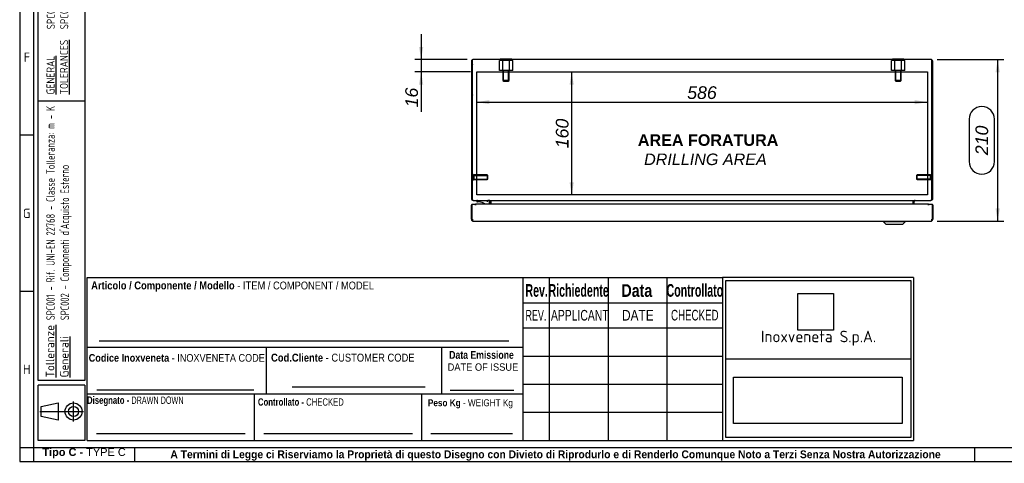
# Model space of a CAD drawing. Extents: x 6 to 412, y 11 to 288.
# Tile 1 of 3: x 6 to 220, y 11 to 107. Entities that reach past the tile are written whole.
import ezdxf
from ezdxf.enums import TextEntityAlignment as Align
from ezdxf.lldxf.tags import DXFTag

# ---------------------------------------------------------------- set-up
doc = ezdxf.new("R2010")
doc.units = 0
doc.layers.get('0').update_dxf_attribs({"linetype": 'CONTINUOUS'})
for name, color, linetype in [('_TRANSLATION', 7, 'CONTINUOUS'), ('AE00417_01', 7, 'CONTINUOUS'), ('AE00907_02', 7, 'CONTINUOUS'), ('C0000000', 7, 'CONTINUOUS'), ('C0000000_04', 7, 'CONTINUOUS'), ('C0000000_05', 7, 'CONTINUOUS'), ('C0000000_39', 7, 'CONTINUOUS'), ('C0000001_82', 7, 'CONTINUOUS'), ('DEFAULT', 7, 'CONTINUOUS'), ('SBAVATURE', 7, 'CONTINUOUS'), ('SERRATURA_SUP', 7, 'CONTINUOUS')]:
    doc.layers.add(name, color=color, linetype=linetype)
doc.styles.add('SEACAD_ARIAL', font='arial.ttf')
doc.styles.add('SEACAD_ARIAL_NARROW', font='ARIALN.TTF', dxfattribs={"width": 0.8})
doc.styles.add('SEACAD_ARIALB', font='arialbd.ttf', dxfattribs={"width": 0.9})
doc.styles.add('SEACAD_ARIALI', font='ariali.ttf')
doc.styles.add('SEACAD_SOLID_EDGE_ANSI', font='seans.ttf', dxfattribs={"width": 0.9})
doc.styles.add('SEACAD_SOLID_EDGE_ANSIB', font='seansbd.ttf', dxfattribs={"width": 0.9})
tags = doc.linetypes.add('CENTER2', pattern=[28.575, 19.05, -3.175, 3.175, -3.175]).pattern_tags.tags
tags[10:11] = [DXFTag(74, 4), DXFTag(75, 0), DXFTag(340, '0'), DXFTag(46, 0.0), DXFTag(50, 0.0), DXFTag(44, 0.0), DXFTag(45, 0.0)]
tags[8:9] = [DXFTag(74, 4), DXFTag(75, 0), DXFTag(340, '0'), DXFTag(46, 0.0), DXFTag(50, 0.0), DXFTag(44, 0.0), DXFTag(45, 0.0)]
tags[6:7] = [DXFTag(74, 4), DXFTag(75, 0), DXFTag(340, '0'), DXFTag(46, 0.0), DXFTag(50, 0.0), DXFTag(44, 0.0), DXFTag(45, 0.0)]
tags[4:5] = [DXFTag(74, 4), DXFTag(75, 0), DXFTag(340, '0'), DXFTag(46, 0.0), DXFTag(50, 0.0), DXFTag(44, 0.0), DXFTag(45, 0.0)]
tags = doc.linetypes.add('HIDDEN2', pattern=[4.7625, 3.175, -1.5875]).pattern_tags.tags
tags[6:7] = [DXFTag(74, 4), DXFTag(75, 0), DXFTag(340, '0'), DXFTag(46, 0.0), DXFTag(50, 0.0), DXFTag(44, 0.0), DXFTag(45, 0.0)]
tags[4:5] = [DXFTag(74, 4), DXFTag(75, 0), DXFTag(340, '0'), DXFTag(46, 0.0), DXFTag(50, 0.0), DXFTag(44, 0.0), DXFTag(45, 0.0)]
doc.dimstyles.new('ISO', dxfattribs={"dimtxt": 2.75, "dimasz": 2.75, "dimexe": 1.375, "dimexo": 1.375, "dimgap": 0.6875, "dimtad": 1, "dimdec": 1, "dimlfac": 6, "dimtxsty": 'SEACAD_ARIAL', "dimsah": 1, "dimcen": 1.375, "dimadec": 1, "dimazin": 3, "dimtfac": 0.7, "dimtdec": 3, "dimtmove": 0, "dimatfit": 3})
picture_1 = doc.add_image_def('image1.jpg', size_in_pixel=(55, 57))
picture_2 = doc.add_image_def('image2.bmp', size_in_pixel=(138, 38))

# ---------------------------------------------------------------- blocks, each defined once
blk = doc.blocks.new('SE2')
at = {"layer": 'AE00417_01', "color": 7, "linetype": 'HIDDEN2'}
for p, q in [((104.5, 73.16), (104.33, 73.16)), ((104.5, 73.16), (104.5, 71.91)), ((104.67, 73.03), (104.67, 72.03)), ((107.54, 73.03), (104.67, 73.03)), ((104.67, 72.93), (107.64, 72.93)), ((107.54, 73.03), (107.54, 72.03)), ((107.67, 72.91), (107.54, 73.03)), ((107.67, 72.16), (107.67, 72.91)), ((200.73, 73.03), (200.6, 72.91)), ((200.6, 72.91), (200.6, 72.16)), ((203.6, 72.93), (200.62, 72.93)), ((200.73, 72.03), (200.73, 73.03)), ((203.6, 73.03), (200.73, 73.03)), ((203.6, 72.03), (203.6, 73.03)), ((203.77, 71.91), (203.77, 73.16)), ((203.93, 73.16), (203.77, 73.16)), ((104.33, 71.91), (104.5, 71.91)), ((104.67, 72.13), (107.64, 72.13)), ((104.67, 72.03), (107.54, 72.03)), ((107.54, 72.03), (107.67, 72.16)), ((200.6, 72.16), (200.73, 72.03)), ((203.6, 72.13), (200.62, 72.13)), ((200.73, 72.03), (203.6, 72.03)), ((203.77, 71.91), (203.93, 71.91))]:
    blk.add_line(p, q, dxfattribs=at)
at = {"layer": 'AE00417_01', "color": 7, "linetype": 'CONTINUOUS'}
for p, q in [((104.33, 73.16), (104.33, 73.16)), ((203.93, 73.16), (203.93, 73.16)), ((104.33, 71.91), (104.33, 71.91)), ((203.93, 71.91), (203.93, 71.91))]:
    blk.add_line(p, q, dxfattribs=at)
at = {"layer": 'AE00417_01', "color": 7, "linetype": 'HIDDEN2'}
for centre, start, end in [((104.58, 73.03), 180, 0), ((203.68, 73.03), 180, 0), ((104.58, 72.03), 0, 180), ((203.68, 72.03), 0, 180)]:
    blk.add_arc(centre, 0.0833, start, end, dxfattribs=at)
at = {"layer": 'AE00907_02', "color": 7, "linetype": 'CONTINUOUS'}
for centre, start, end in [((105.17, 97), 178.0727, 180), ((105.17, 90.37), 180, 181.9273)]:
    blk.add_arc(centre, 0.833, start, end, dxfattribs=at)
at = {"layer": 'C0000000', "color": 7, "linetype": 'CONTINUOUS'}
for p, q in [((110.38, 98.2), (112.88, 98.2)), ((110.38, 98.2), (110.38, 98.03)), ((112.88, 98.03), (112.88, 98.2)), ((105.28, 67.36), (105.28, 67.37)), ((105.76, 67.2), (105.45, 67.2)), ((107.53, 67.53), (107.53, 67.2)), ((108.03, 66.7), (108.03, 67.2))]:
    blk.add_line(p, q, dxfattribs=at)
at = {"layer": 'C0000000', "color": 7, "linetype": 'HIDDEN2'}
for p, q in [((110.91, 97.83), (110.19, 97.83)), ((110.19, 95.67), (110.19, 97.83)), ((112.36, 97.83), (110.91, 97.83)), ((110.91, 95.67), (110.91, 97.83)), ((113.08, 97.83), (112.36, 97.83)), ((112.36, 95.67), (112.36, 97.83)), ((113.08, 95.67), (113.08, 97.83)), ((110.91, 95.67), (110.19, 95.67)), ((112.36, 95.67), (110.91, 95.67)), ((110.97, 95.67), (110.97, 93.5)), ((111.1, 93.37), (111.1, 95.67)), ((112.17, 93.37), (112.17, 95.67)), ((112.3, 93.5), (112.3, 95.67)), ((113.08, 95.67), (112.36, 95.67)), ((112.3, 93.5), (110.97, 93.5)), ((110.97, 93.5), (111.13, 93.33)), ((111.13, 93.33), (112.13, 93.33)), ((112.13, 93.33), (112.3, 93.5))]:
    blk.add_line(p, q, dxfattribs=at)
at = {"layer": 'C0000000', "color": 7, "linetype": 'CONTINUOUS'}
for centre, radius, start, end in [((105.45, 67.37), 0.167, 90, 180), ((105.45, 67.36), 0.167, 180, 270), ((105.76, 65.36), 1.83, 46.819, 90)]:
    blk.add_arc(centre, radius, start, end, dxfattribs=at)
blk.add_open_spline([(108.03, 67.2), (108.03, 67.24), (108.03, 67.29), (107.99, 67.37), (107.97, 67.4), (107.92, 67.45), (107.9, 67.46), (107.87, 67.49), (107.85, 67.5), (107.81, 67.51), (107.79, 67.52), (107.74, 67.53), (107.72, 67.53), (107.7, 67.53)], degree=3, knots=[0, 0, 0, 0, 0.25, 0.25, 0.5, 0.5, 0.625, 0.625, 0.75, 0.75, 0.875, 0.875, 1, 1, 1, 1], dxfattribs=at)
at = {"layer": 'C0000000_04', "color": 7, "linetype": 'HIDDEN2'}
for p, q in [((195.91, 97.83), (195.19, 97.83)), ((195.19, 95.67), (195.19, 97.83)), ((197.36, 97.83), (195.91, 97.83)), ((195.91, 95.67), (195.91, 97.83)), ((198.08, 97.83), (197.36, 97.83)), ((197.36, 95.67), (197.36, 97.83)), ((198.08, 95.67), (198.08, 97.83)), ((195.91, 95.67), (195.19, 95.67)), ((197.36, 95.67), (195.91, 95.67)), ((195.97, 95.67), (195.97, 93.5)), ((196.1, 93.37), (196.1, 95.67)), ((197.17, 93.37), (197.17, 95.67)), ((197.3, 93.5), (197.3, 95.67)), ((198.08, 95.67), (197.36, 95.67)), ((197.3, 93.5), (195.97, 93.5)), ((195.97, 93.5), (196.13, 93.33)), ((196.13, 93.33), (197.13, 93.33)), ((197.13, 93.33), (197.3, 93.5))]:
    blk.add_line(p, q, dxfattribs=at)
at = {"layer": 'C0000000_05', "color": 7, "linetype": 'CONTINUOUS'}
for p, q in [((195.38, 98.2), (197.88, 98.2)), ((195.38, 98.2), (195.38, 98.03)), ((197.88, 98.03), (197.88, 98.2))]:
    blk.add_line(p, q, dxfattribs=at)
at = {"layer": 'C0000000_39', "color": 7, "linetype": 'CONTINUOUS'}
for p, q in [((104.13, 63.45), (104.13, 66.5)), ((104.2, 66.7), (105.05, 66.7)), ((104.2, 66.7), (104.2, 63.45)), ((105.05, 66.7), (105.05, 66.5)), ((105.05, 66.5), (105.05, 66.7)), ((203.22, 66.7), (105.05, 66.7)), ((105.05, 66.5), (105.05, 66.5)), ((105.05, 66.5), (105.05, 66.5)), ((203.22, 66.7), (204.07, 66.7)), ((203.22, 66.7), (203.22, 66.5)), ((203.22, 66.5), (203.22, 66.7)), ((203.22, 66.5), (203.22, 66.5)), ((203.22, 66.5), (203.22, 66.5)), ((204.07, 63.45), (204.07, 66.7)), ((204.13, 66.5), (204.13, 63.45)), ((104.2, 63.45), (104.37, 63.45)), ((104.33, 63.09), (104.33, 63.45)), ((104.37, 63.45), (104.37, 63.09)), ((104.55, 63.03), (203.72, 63.03)), ((203.9, 63.45), (203.9, 63.09)), ((203.9, 63.45), (204.07, 63.45)), ((203.93, 63.09), (203.93, 63.45))]:
    blk.add_line(p, q, dxfattribs=at)
for centre, radius, start, end in [((104.33, 66.5), 0.2, 132.1095, 180), ((203.93, 66.5), 0.2, 0, 47.8905), ((104.55, 63.45), 0.417, 180, 238.6677), ((104.55, 63.45), 0.217, 180, 212.2042), ((104.55, 63.45), 0.417, 238.6677, 270), ((203.72, 63.45), 0.417, 270, 301.3323), ((203.72, 63.45), 0.217, 327.7958, 0), ((203.72, 63.45), 0.417, 301.3323, 0)]:
    blk.add_arc(centre, radius, start, end, dxfattribs=at)
for centre, start_param, end_param in [((104.55, 63.45), 2.594742, 3.141593), ((203.72, 63.45), 3.141593, 3.688444)]:
    blk.add_ellipse(centre, major_axis=(0, 0.417), ratio=0.846154, start_param=start_param, end_param=end_param, dxfattribs=at)
at = {"layer": 'C0000001_82', "color": 7, "linetype": 'CONTINUOUS'}
for p, q in [((104.13, 97.62), (104.13, 67.95)), ((104.33, 97.97), (104.33, 97.62)), ((104.33, 97.62), (104.33, 97.97)), ((104.33, 97.62), (104.33, 67.95)), ((104.33, 67.95), (104.33, 97.62)), ((203.72, 98.03), (104.55, 98.03)), ((203.93, 97.97), (203.93, 97.62)), ((203.93, 97.62), (203.93, 97.97)), ((203.93, 67.95), (203.93, 97.62)), ((203.93, 97.62), (203.93, 67.95)), ((204.13, 67.95), (204.13, 97.62)), ((104.55, 67.53), (104.55, 67.53)), ((104.55, 67.53), (203.72, 67.53)), ((108.18, 67.32), (108.18, 66.7)), ((108.38, 67.32), (108.38, 66.7)), ((108.39, 67.32), (108.39, 67.53)), ((108.39, 66.7), (108.39, 67.32)), ((199.88, 67.32), (199.88, 67.53)), ((199.88, 66.7), (199.88, 67.32)), ((199.88, 67.32), (199.88, 66.7)), ((200.08, 66.7), (200.08, 67.32)), ((203.72, 67.53), (203.72, 67.53))]:
    blk.add_line(p, q, dxfattribs=at)
at = {"layer": 'C0000001_82', "color": 7, "linetype": 'CENTER2'}
for p, q in [((105.3, 95.37), (202.97, 95.37)), ((105.3, 68.7), (105.3, 95.37)), ((202.97, 95.37), (202.97, 68.7)), ((202.97, 68.7), (105.3, 68.7))]:
    blk.add_line(p, q, dxfattribs=at)
at = {"layer": 'C0000001_82', "color": 7, "linetype": 'CONTINUOUS'}
for centre, radius, start, end in [((104.55, 97.62), 0.417, 121.3323, 180), ((104.55, 97.62), 0.417, 90, 121.3323), ((203.72, 97.62), 0.417, 58.6677, 90), ((203.72, 97.62), 0.417, 0, 58.6677), ((104.55, 67.95), 0.417, 180, 270), ((104.55, 67.95), 0.217, 180, 184.425), ((107.97, 67.32), 0.217, 0, 90), ((107.97, 67.32), 0.417, 0, 31.3323), ((200.3, 67.32), 0.417, 148.6677, 180), ((200.3, 67.32), 0.217, 90, 180), ((203.72, 67.95), 0.417, 270, 0), ((203.72, 67.95), 0.217, 355.575, 0)]:
    blk.add_arc(centre, radius, start, end, dxfattribs=at)
for centre, major_axis, ratio, start_param, end_param in [((104.55, 97.62), (0, -0.417), 0.997824, 3.141593, 3.688444), ((203.72, 97.62), (0, -0.417), 0.997824, 2.594742, 3.141593), ((104.55, 67.95), (0, -0.417), 0.52, 4.712389, 6.283185), ((203.72, 67.95), (0, 0.417), 0.52, 3.141593, 4.712389)]:
    blk.add_ellipse(centre, major_axis=major_axis, ratio=ratio, start_param=start_param, end_param=end_param, dxfattribs=at)
at = {"layer": 'SERRATURA_SUP', "color": 7, "linetype": 'CONTINUOUS'}
for p, q in [((193.47, 63.03), (193.47, 62.87)), ((198.13, 62.87), (193.47, 62.87)), ((193.47, 62.87), (193.97, 62.37)), ((193.97, 62.37), (197.63, 62.37)), ((197.63, 62.37), (198.13, 62.87)), ((198.13, 62.87), (198.13, 63.03))]:
    blk.add_line(p, q, dxfattribs=at)
blk = doc.blocks.new('DMBLK145')
at = {"layer": '_TRANSLATION', "linetype": 'CONTINUOUS'}
for points in [[(108.05, 88.36), (108.05, 89.27), (105.3, 88.81)], [(200.22, 88.36), (202.97, 88.81), (200.22, 89.27)]]:
    blk.add_hatch(color=7, dxfattribs=at).paths.add_polyline_path(points)
at = {"layer": '_TRANSLATION', "color": 7, "linetype": 'CONTINUOUS'}
blk.add_line((105.3, 88.81), (202.97, 88.81), dxfattribs=at)
at = {"layer": '_TRANSLATION', "color": 7, "linetype": 'CONTINUOUS', "style": 'SEACAD_ARIALI'}
blk.add_text('586', height=2.75, dxfattribs=at).set_placement((150.9, 92.25), align=Align.TOP_LEFT)
blk = doc.blocks.new('DMBLK154')
at = {"layer": '_TRANSLATION', "linetype": 'CONTINUOUS'}
for points in [[(126.32, 92.62), (125.87, 95.37), (125.41, 92.62)], [(126.32, 71.45), (125.41, 71.45), (125.87, 68.7)]]:
    blk.add_hatch(color=7, dxfattribs=at).paths.add_polyline_path(points)
at = {"layer": '_TRANSLATION', "color": 7, "linetype": 'CONTINUOUS'}
blk.add_line((125.87, 68.7), (125.87, 95.37), dxfattribs=at)
at = {"layer": '_TRANSLATION', "color": 7, "linetype": 'CONTINUOUS', "style": 'SEACAD_ARIALI'}
blk.add_text('160', height=2.75, rotation=90, dxfattribs=at).set_placement((122.43, 78.82), align=Align.TOP_LEFT)
blk = doc.blocks.new('DMBLK155')
at = {"layer": '_TRANSLATION', "linetype": 'CONTINUOUS'}
for points in [[(92.78, 100.78), (93.24, 98.03), (93.7, 100.78)], [(92.78, 92.62), (93.7, 92.62), (93.24, 95.37)]]:
    blk.add_hatch(color=7, dxfattribs=at).paths.add_polyline_path(points)
at = {"layer": '_TRANSLATION', "color": 7, "linetype": 'CONTINUOUS'}
for p, q in [((93.24, 103.53), (93.24, 86.72)), ((103.18, 98.03), (91.86, 98.03)), ((103.93, 95.37), (91.86, 95.37))]:
    blk.add_line(p, q, dxfattribs=at)
at = {"layer": '_TRANSLATION', "color": 7, "linetype": 'CONTINUOUS', "style": 'SEACAD_ARIALI'}
blk.add_text('16', height=2.75, rotation=90, dxfattribs=at).set_placement((89.8, 87.68), align=Align.TOP_LEFT)
blk = doc.blocks.new('DMBLK167')
at = {"layer": '_TRANSLATION', "linetype": 'CONTINUOUS'}
for points in [[(218.65, 95.28), (218.19, 98.03), (217.73, 95.28)], [(218.65, 65.78), (217.73, 65.78), (218.19, 63.03)]]:
    blk.add_hatch(color=7, dxfattribs=at).paths.add_polyline_path(points)
at = {"layer": '_TRANSLATION', "color": 7, "linetype": 'CONTINUOUS'}
for p, q in [((205.09, 98.03), (219.56, 98.03)), ((218.19, 98.03), (218.19, 63.03)), ((212, 85.12), (212, 75.95)), ((217.5, 75.95), (217.5, 85.12)), ((205.09, 63.03), (219.56, 63.03))]:
    blk.add_line(p, q, dxfattribs=at)
for centre, start, end in [((214.75, 85.12), 0, 180), ((214.75, 75.95), 180, 0)]:
    blk.add_arc(centre, 2.75, start, end, dxfattribs=at)
at = {"layer": '_TRANSLATION', "color": 7, "linetype": 'CONTINUOUS', "style": 'SEACAD_ARIALI'}
blk.add_text('210', height=2.75, rotation=90, dxfattribs=at).set_placement((213.38, 77.32), align=Align.TOP_LEFT)

msp = doc.modelspace()

# ---------------------------------------------------------------- linework, layer by layer
at = {"color": 7, "linetype": 'CONTINUOUS'}
for p, q in [((6.234, 287.588), (6.234, 10.959)), ((9.263, 81.632), (6.234, 81.632)), ((115.363, 15.502), (115.363, 50.84)), ((9.263, 47.809), (6.234, 47.809)), ((20.873, 35.694), (115.363, 35.694)), ((65.314, 27.113), (94.088, 27.113)), ((99.513, 26.42), (113.323, 26.42)), ((17.907, 19.617), (17.907, 23.942)), ((20.873, 25.598), (115.363, 25.598)), ((57.113, 15.502), (57.113, 25.598)), ((93.363, 15.502), (93.363, 25.598)), ((10.566, 21.779), (20.069, 21.779)), ((22.892, 17.017), (55.1, 17.017)), ((59.132, 17.017), (91.339, 17.017)), ((95.372, 17.017), (113.05, 17.017)), ((31.194, 10.954), (31.194, 13.983)), ((213.272, 10.954), (213.272, 13.983)), ((6.234, 10.959), (412.092, 10.959))]:
    msp.add_line(p, q, dxfattribs=at)
msp.add_lwpolyline([(14.582, 19.926), (10.875, 20.698), (10.875, 22.86), (14.582, 23.633), (14.582, 19.926)], dxfattribs=at)
for radius in [1.854, 1.081]:
    msp.add_circle((17.907, 21.779), radius, dxfattribs=at)
at = {"layer": 'DEFAULT', "color": 7, "linetype": 'CONTINUOUS'}
for p, q in [((9.263, 287.588), (9.263, 10.959)), ((10.273, 28.5), (10.273, 283.045)), ((20.369, 283.045), (20.369, 28.5)), ((20.369, 89), (10.273, 89)), ((20.873, 15.502), (20.873, 50.84)), ((20.873, 50.84), (115.363, 50.84)), ((115.366, 50.84), (158.566, 50.84)), ((120.966, 50.84), (120.966, 15.502)), ((133.766, 50.84), (133.766, 15.502)), ((146.466, 50.84), (146.466, 15.502)), ((199.966, 50.84), (158.564, 50.84)), ((158.566, 50.84), (158.566, 15.502)), ((159.267, 50.176), (199.367, 50.176)), ((159.267, 16.162), (159.267, 50.176)), ((199.367, 50.176), (199.367, 16.162)), ((199.966, 50.84), (199.966, 15.502)), ((115.366, 45.352), (158.566, 45.352)), ((115.366, 39.902), (158.566, 39.902)), ((59.713, 25.598), (59.713, 35.694)), ((97.713, 25.598), (97.713, 35.694)), ((115.366, 33.802), (158.566, 33.802)), ((159.267, 33.171), (199.367, 33.171)), ((20.369, 28.5), (10.273, 28.5)), ((20.369, 27.5), (10.273, 27.5)), ((10.273, 15.5), (10.273, 27.5)), ((20.369, 27.5), (20.369, 15.5)), ((115.366, 27.702), (158.566, 27.702)), ((115.366, 21.602), (158.566, 21.602)), ((20.369, 15.5), (10.273, 15.5)), ((20.873, 15.502), (115.363, 15.502)), ((115.366, 15.502), (158.566, 15.502)), ((158.564, 15.502), (199.966, 15.502)), ((199.367, 16.162), (159.267, 16.162)), ((6.234, 13.988), (412.092, 13.988))]:
    msp.add_line(p, q, dxfattribs=at)
at = {"layer": 'SBAVATURE', "color": 7, "linetype": 'CONTINUOUS'}
for p, q in [((23.432, 37.088), (112.266, 37.088)), ((22.968, 26.474), (56.974, 26.474))]:
    msp.add_line(p, q, dxfattribs=at)

# ---------------------------------------------------------------- block references
at = {"layer": '_TRANSLATION'}
msp.add_blockref('SE2', (0, 0), dxfattribs=at)

# ---------------------------------------------------------------- texts
at = {"attachment_point": 1, "rotation": 90}
for s, insert, char_height, width in [('{\\fSolid Edge ANSI|b0|i0|c0|p34;\\W0.84600x;\\C7;SPC001 - REFERENCE UNI-EN 22768 - TOLERANCE CLASS: m - K}\\P{\\fSolid Edge ANSI|b0|i0|c0|p34;\\W0.84600x;\\C7;SPC002 - }{\\fSolid Edge ANSI|b0|i0|c0|p34;\\W0.94000x;\\C7;EXTERNALLY PURCHASED COMPONENTS}', (12.101, 104.605), 1.75, 56.68133), ('{\\fSolid Edge ANSI|b1|i0|c0|p34;\\L\\C7;Tolleranze}\\P{\\fSolid Edge ANSI|b1|i0|c0|p34;\\L\\C7;Generali}', (11.89, 29.169), 1.85, 10.93945)]:
    msp.add_mtext(s, dxfattribs=dict(at, insert=insert, char_height=char_height, width=width))
for s, insert, char_height, width, style in [('{\\fSolid Edge ANSI|b0|i0|c0|p34;\\L\\C7;GENERAL}\\P{\\fSolid Edge ANSI|b0|i0|c0|p34;\\L\\C7;TOLERANCES}\\P', (12.048, 90.485), 1.75, 12.63203, 'SEACAD_SOLID_EDGE_ANSI'), ("{\\fSolid Edge ANSI|b1|i0|c0|p34;\\W0.82000x;\\C7;SPC001 - Rif. UNI-EN 22768 - Classe Tolleranza: m - K}\\P{\\fSolid Edge ANSI|b1|i0|c0|p34;\\W0.82000x;\\C7;SPC002 - Componenti d'Acquisto Esterno}", (12, 41.571), 1.85, 46.58795, 'SEACAD_SOLID_EDGE_ANSIB')]:
    msp.add_mtext(s, dxfattribs=dict(at, insert=insert, char_height=char_height, width=width, style=style))
for s, insert, char_height, width, attachment_point in [('{\\fSolid Edge ANSI|b0||i0||c0|p34;\\C7;\\H2.019192;\\W1.;F}', (7.783, 97.538), 2.01919, 2.2716, 8), ('{\\fSolid Edge ANSI|b0||i0||c0|p34;\\C7;\\H2.019192;\\W1.;G}', (7.757, 63.716), 2.01919, 2.5871, 8), ('{\\fSolid Edge ANSI|b0||i0||c0|p34;\\C7;\\H2.5;\\W1.;Inoxveneta S.p.A.}', (179.366, 37.657), 2.5, 38.9068, 5), ('{\\fSolid Edge ANSI|b0||i0||c0|p34;\\C7;\\H2.019192;\\W1.;H}', (7.759, 29.895), 2.01919, 2.7133, 8), ('{\\fArial|b1||i0||c0|p34;\\C7;\\H1.7;\\W1.;Tipo C - }{\\fArial|b0||i0||c0|p34;\\C7;\\H1.7;\\W1.;TYPE C}', (20.186, 11.634), 1.7, 18.15868, 8), ('{\\fArial|b1||i0||c0|p34;\\C7;\\H1.7;\\W0.94;A Termini di Legge ci Riserviamo la Proprietà di questo Disegno con Divieto di Riprodurlo e di Renderlo Comunque Noto a Terzi Senza Nostra Autorizzazione}', (122.366, 11.137), 1.7, 175.01141, 8)]:
    msp.add_mtext(s, dxfattribs=dict(insert=insert, char_height=char_height, width=width, attachment_point=attachment_point))
for s, insert, char_height, width, attachment_point, style in [('{\\fArial|b1||i0||c0|p34;\\C7;\\H1.7163132;\\W0.846;Articolo / Componente / Modello}{\\fArial|b0||i0||c0|p34;\\C7;\\H1.7163132;\\W0.846; - ITEM}{\\fArial|b0||i0||c0|p34;\\C7;\\H1.7;\\W0.846; / COMPONENT / MODEL}', (21.72, 47.719), 1.716313, 61.3875, 7, 'SEACAD_ARIAL'), ('{\\fArial|b1||i0||c0|p34;\\C7;\\H2.75;\\W0.6;Rev.}', (118.275, 46.597), 2.75, 4.50348, 8, 'SEACAD_ARIALB'), ('{\\fArial|b1||i0||c0|p34;\\C7;\\H2.75;\\W0.6;Richiedente}', (127.374, 46.608), 2.75, 12.23036, 8, 'SEACAD_ARIALB'), ('{\\fArial|b1||i0||c0|p34;\\C7;\\H2.75;\\W0.8;Data}', (139.989, 46.585), 2.75, 6.78265, 8, 'SEACAD_ARIALB'), ('{\\fArial|b1||i0||c0|p34;\\C7;\\H2.75;\\W0.6;Controllato}', (152.564, 46.608), 2.75, 11.31616, 8, 'SEACAD_ARIALB'), ('{\\fArial|b0||i0||c0|p34;\\C7;\\H2.3;\\W0.6;REV.}', (118.125, 41.484), 2.3, 5.04266, 8, 'SEACAD_ARIAL'), ('{\\fArial|b0||i0||c0|p34;\\C7;\\H2.3;\\W0.7;APPLICANT}', (121.375, 41.459), 2.3, 12.12989, 7, 'SEACAD_ARIAL'), ('{\\fArial|b0||i0||c0|p34;\\C7;\\H2.3;\\W0.8;DATE}', (140.209, 41.484), 2.3, 7.08597, 8, 'SEACAD_ARIAL'), ('{\\fArial Narrow|b0||i0||c0|p34;\\C7;\\H2.3;\\W0.8;CHECKED}', (152.548, 41.483), 2.3, 10.75184, 8, 'SEACAD_ARIAL_NARROW'), ('{\\fArial|b1||i0||c0|p34;\\C7;\\H1.67;\\W0.846;Codice Inoxveneta}{\\fArial|b0||i0||c0|p34;\\C7;\\H1.67;\\W0.846; - INOXVENETA CODE}', (21.196, 32.543), 1.67, 38.23236, 7, 'SEACAD_ARIAL'), ('{\\fArial|b1||i0||c0|p34;\\C7;\\H1.7163132;\\W0.846;Cod.Cliente}{\\fArial|b0||i0||c0|p34;\\C7;\\H1.7163132;\\W0.846; - CUSTOMER CODE}', (60.714, 32.572), 1.716313, 31.52647, 7, 'SEACAD_ARIAL'), ('{\\fArial|b1||i0||c0|p34;\\C7;\\H1.7;\\W0.792;Data Emissione}', (99.324, 33.173), 1.7, 14.35739, 7, 'SEACAD_ARIALB'), ('{\\fArial|b0||i0||c0|p34;\\C7;\\H1.6;\\W0.9;DATE OF ISSUE}', (98.978, 30.59), 1.6, 15.11655, 7, 'SEACAD_ARIAL'), ('{\\fArial|b1||i0||c0|p34;\\C7;\\H1.6;\\W0.752;Disegnato - }{\\fArial Narrow|b0||i0||c0|p34;\\C7;\\H1.5875;\\W0.752;\\T1.;DRAWN DOWN}', (31.284, 22.95), 1.6, 19.88117, 8, 'SEACAD_ARIAL_NARROW'), ('{\\fArial|b1||i0||c0|p34;\\C7;\\H1.6;\\W0.752;Controllato - }{\\fArial|b0||i0||c0|p34;\\C7;\\H1.5875;\\W0.752;\\T1.;CHECKED}{\\fArial|b1||i0||c0|p34;\\C7;\\H1.6;\\W0.752; }', (67.172, 23.026), 1.6, 18.83287, 8, 'SEACAD_ARIALB'), ('{\\fArial|b1||i0||c0|p34;\\C7;\\H1.5;\\W0.846;Peso Kg}{\\fArial|b0||i0||c0|p34;\\C7;\\H1.5;\\W0.846; - WEIGHT Kg}', (94.712, 22.459), 1.5, 18.73278, 7, 'SEACAD_ARIAL')]:
    msp.add_mtext(s, dxfattribs=dict(insert=insert, char_height=char_height, width=width, attachment_point=attachment_point, style=style))
at = {"layer": '_TRANSLATION', "insert": (154.852, 78.495), "char_height": 3, "width": 34.96354, "attachment_point": 5}
msp.add_mtext('{\\fArial|b0||i0||c0|p34;\\C7;\\H3.;\\W1.; }{\\fArial|b1||i0||c0|p34;\\C7;\\H2.5;\\W1.;AREA FORATURA \\P}{\\fArial|b0||i1||c0|p34;\\C7;\\H2.5;\\W1.;DRILLING AREA}', dxfattribs=at)

# ---------------------------------------------------------------- dimensions: what is measured, and where the dimension line sits
at = {"layer": '_TRANSLATION', "color": 7, "linetype": 'CONTINUOUS'}
for base, p1, p2, angle, picture, middle, dimtype in [((93.239, 95.365), (104.551, 98.032), (105.301, 95.365), 90, 'DMBLK155', (93.239, 92.98), 160), ((218.188, 98.032), (203.717, 98.032), (203.717, 63.032), 269.99943, 'DMBLK167', (218.188, 80.532), 161), ((105.301, 88.814), (105.301, 95.365), (202.967, 95.365), 0, 'DMBLK145', (154.134, 88.814), 161), ((125.867, 68.698), (105.301, 68.698), (105.301, 95.365), 90, 'DMBLK154', (125.867, 82.032), 161)]:
    dim = msp.add_linear_dim(base=base, p1=p1, p2=p2, angle=angle, text='\\A1;<>', dimstyle='ISO', dxfattribs=at)
    dim.commit()
    dim.dimension.update_dxf_attribs({"geometry": picture, "text_midpoint": middle, "dimtype": dimtype})

# ---------------------------------------------------------------- pictures from other files: only their frames are drawn
image = msp.add_image(picture_1, insert=(174.862, 39.378), size_in_units=(7.719, 8), rotation=0)
image.dxf.flags = 7
image = msp.add_image(picture_2, insert=(160.965, 19.172), size_in_units=(36.512, 10.054))
image.dxf.flags = 7

doc.saveas('drawing.dxf')
